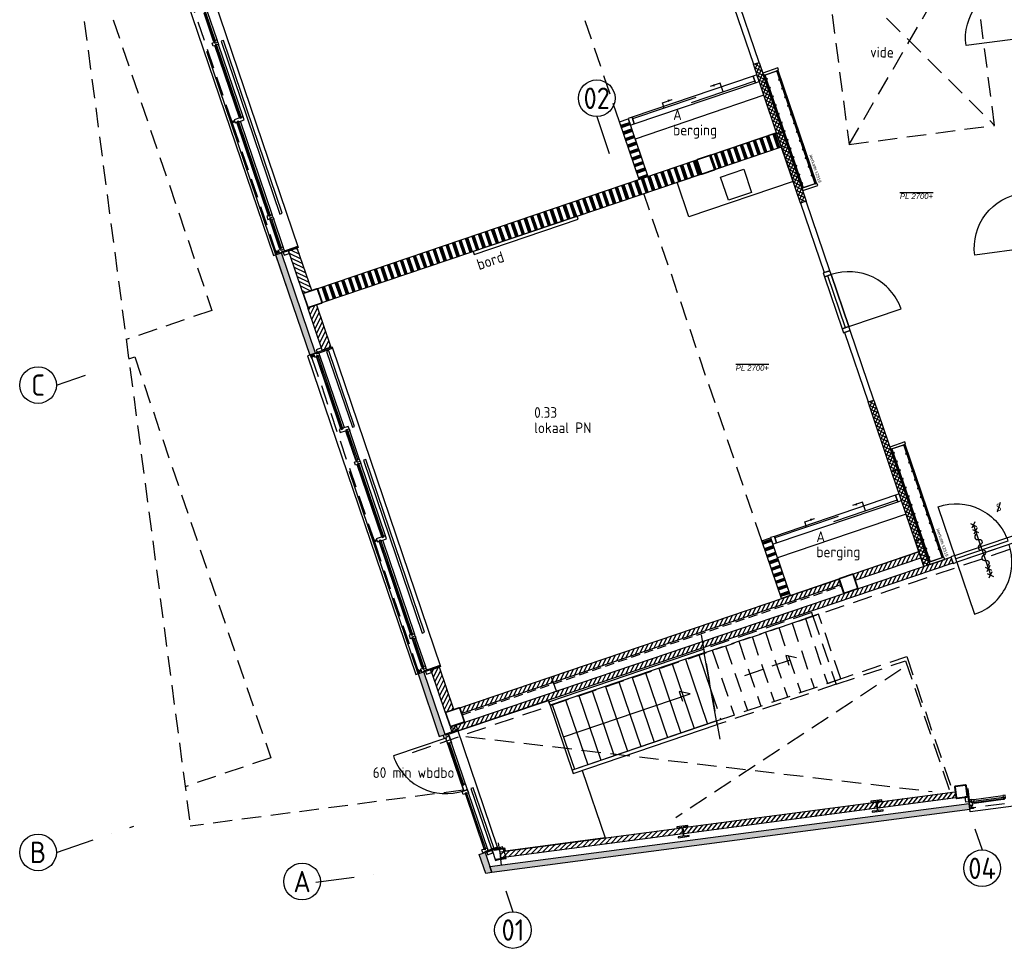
# Model space of a CAD drawing. Header units: millimetres. Extents: x -11937 to 214890, y -181324 to 108665.
# Tile 1 of 47: x 41674 to 57777, y -174981 to -159787. Entities that reach past the tile are written whole.
import ezdxf
from ezdxf.enums import TextEntityAlignment as Align
from ezdxf.xclip import XClip

# ---------------------------------------------------------------- set-up
doc = ezdxf.new("R2010")
doc.units = ezdxf.units.MM
doc.header["$LTSCALE"] = 100
doc.header["$XCLIPFRAME"] = 2
for name, pattern in [('082403 X-ref$0$DASHDOT2', [12.7, 6.35, -3.175, 0, -3.175]), ('082403 X-ref$0$DASHED', [0.75, 0.5, -0.25]), ('082403 X-ref$0$DASHED2', [9.525, 6.35, -3.175]), ('082403 X-ref$0$H5', [2.25, 1.5, -0.75]), ('082403 X-ref$0$HIDDEN2', [4.7625, 3.175, -1.5875])]:
    doc.linetypes.add(name, pattern=pattern)
for name, color, linetype in [('082403 X-ref$0$004', 8, 'Continuous'), ('082403 X-ref$0$Alg-Dun-Arc', 8, 'Continuous'), ('082403 X-ref$0$Beveilig-Alg-Az', 253, 'Continuous'), ('082403 X-ref$0$Beveilig-Alg-Txt', 253, 'Continuous'), ('082403 X-ref$0$Beveilig-Dik-Az', 1, '082403 X-ref$0$HIDDEN2'), ('082403 X-ref$0$bib', 253, 'Continuous'), ('082403 X-ref$0$BiKoz-Draai-Az', 253, 'Continuous'), ('082403 X-ref$0$BiKoz-Hout-Az', 253, 'Continuous'), ('082403 X-ref$0$BiKoz-Hout-Drs', 253, 'Continuous'), ('082403 X-ref$0$BiWand-Alg-Arc', 8, 'Continuous'), ('082403 X-ref$0$BiWand-Syst-Drs', 253, 'Continuous'), ('082403 X-ref$0$BuKoz-Alum-Az', 253, 'Continuous'), ('082403 X-ref$0$BuWand-Alg-Arc', 253, 'Continuous'), ('082403 X-ref$0$BuWand-Bakst-Drs', 253, 'Continuous'), ('082403 X-ref$0$BuWand-Staal-Drs', 253, 'Continuous'), ('082403 X-ref$0$Construct-Beton-Drs', 253, 'Continuous'), ('082403 X-ref$0$Construct-Staal-Drs', 253, 'Continuous'), ('082403 X-ref$0$DakAfw-Alg-Az', 253, 'Continuous'), ('082403 X-ref$0$DIM25', 8, 'Continuous'), ('082403 X-ref$0$Hulplaag-Alg-Az', 253, 'Continuous'), ('082403 X-ref$0$Inricht-Alg-Az', 253, 'Continuous'), ('082403 X-ref$0$kozijn', 8, 'Continuous'), ('082403 X-ref$0$kozijn1', 8, 'Continuous'), ('082403 X-ref$0$MTXT18-100', 253, 'Continuous'), ('082403 X-ref$0$MTXT25-1', 253, 'Continuous'), ('082403 X-ref$0$MTXT35-1', 253, 'Continuous'), ('082403 X-ref$0$MTXT35-50', 253, 'Continuous'), ('082403 X-ref$0$nieuw uitzet', 253, 'Continuous'), ('082403 X-ref$0$Plafond-Hout-Drs', 8, 'Continuous'), ('082403 X-ref$0$Stramien-Alg-Az', 9, '082403 X-ref$0$DASHDOT2'), ('082403 X-ref$0$Stramien-Alg-Drs', 8, 'Continuous'), ('082403 X-ref$0$Stramien-Alg-Txt', 253, 'Continuous'), ('082403 X-ref$0$Trap-Beton-Az', 253, 'Continuous'), ('082403 X-ref$0$TXT18', 253, 'Continuous'), ('082403 X-ref$0$Vloer-Alg-Arc', 253, 'Continuous')]:
    doc.layers.add(name, color=color, linetype=linetype)
doc.styles.add('082403 X-ref$0$BOS', font='isocp.shx')
doc.styles.add('082403 X-ref$0$BOS3', font='isocp.shx')
doc.styles.add('082403 X-ref$0$Standard', font='isocp.shx')
pattern_1 = [(63.75, (0, 0), (-51.25628, 25.2768), [])]
pattern_2 = [(52.5, (0, 0), (-45.34014, 34.7907), [])]

# ---------------------------------------------------------------- blocks, each defined once
blk = doc.blocks.new('082403 X-ref$0$binkozschuif')
at = {"layer": '082403 X-ref$0$BiKoz-Hout-Az', "linetype": 'Continuous'}
for p, q in [((67, 85), (1163, 85)), ((1063, 28), (2158, 28))]:
    blk.add_line(p, q, dxfattribs=at)
at = {"layer": '082403 X-ref$0$BiKoz-Hout-Az'}
for p, q in [((615, 85), (615, -65)), ((1610, 28), (1610, -65)), ((615, -65), (785, -65)), ((1610, -65), (1440, -65))]:
    blk.add_line(p, q, dxfattribs=at)
blk.add_lwpolyline([(67, 0), (2158, 0), (2158, 114), (67, 114)], close=True, dxfattribs=at)
for points in [[(785, -65, 0, 37.5, 0), (710, -65, 37.5, 37.5, 0)], [(1440, -65, 0, 37.5, 0), (1515, -65, 37.5, 37.5, 0)]]:
    blk.add_lwpolyline(points, format="xyseb", dxfattribs=at)
at = {"layer": '082403 X-ref$0$BiKoz-Hout-Drs'}
for points in [[(0, 0), (67, 0), (67, 114), (0, 114)], [(2158, 0), (2225, 0), (2225, 114), (2158, 114)]]:
    blk.add_lwpolyline(points, close=True, dxfattribs=at)
blk = doc.blocks.new('082403 X-ref$0$binkozdeur1034')
at = {"layer": '082403 X-ref$0$BiKoz-Draai-Az'}
blk.add_lwpolyline([(967, 0), (67, 0), (67, -900, 0.414214)], format="xyb", close=True, dxfattribs=at)
at = {"layer": '082403 X-ref$0$BiKoz-Hout-Az'}
blk.add_line((67, 57), (967, 57), dxfattribs=at)
blk.add_lwpolyline([(67, 0), (967, 0), (967, 114), (67, 114)], close=True, dxfattribs=at)
at = {"layer": '082403 X-ref$0$BiKoz-Hout-Drs'}
for points in [[(0, 0), (67, 0), (67, 114), (0, 114)], [(967, 0), (1034, 0), (1034, 114), (967, 114)]]:
    blk.add_lwpolyline(points, close=True, dxfattribs=at)
blk = doc.blocks.new('082403 X-ref$0$spoelblok1800x600')
at = {"layer": '082403 X-ref$0$Inricht-Alg-Az', "linetype": 'Continuous'}
blk.add_lwpolyline([(1800, 0), (1800, 600), (0, 600), (0, 0)], close=True, dxfattribs=at)
at = {"layer": '082403 X-ref$0$Inricht-Alg-Az', "linetype": 'Continuous', "ltscale": 0.5}
blk.add_lwpolyline([(700, 50), (1100, 50), (1100, 450), (700, 450)], close=True, dxfattribs=at)
blk = doc.blocks.new('082403 X-ref$0$aangifte deur 60 minuten (zelfsluitend)')
at = {"layer": '082403 X-ref$0$Beveilig-Alg-Az'}
blk.add_line((1, -863), (1, 860), dxfattribs=at)
for points in [[(-81, 778), (82, 942)], [(-81, 568), (82, 732)], [(80, 781), (-78, 939)], [(80, 571), (-78, 729)], [(-81, -735), (82, -571)], [(80, -732), (-78, -574)], [(-81, -945), (82, -781)], [(80, -942), (-78, -784)]]:
    blk.add_lwpolyline(points, dxfattribs=at)
blk.add_lwpolyline([(0, -543, 1), (0, -362, -1), (0, -181, 1), (0, 0, -1), (0, 181, 1), (0, 362, -1), (0, 543)], format="xyb", dxfattribs=at)
blk = doc.blocks.new('082403 X-ref$0$kapstok leerkotte 25x')
at = {"layer": '082403 X-ref$0$Inricht-Alg-Az'}
for points in [[(20, 1950), (0, 1950)], [(0, 1950), (250, 1950)], [(230, 0), (230, 1950)], [(230, 1950), (250, 1950)], [(250, 0), (250, 1950)], [(0, 0), (250, 0)]]:
    blk.add_lwpolyline(points, dxfattribs=at)
at = {"layer": '082403 X-ref$0$Inricht-Alg-Az', "color": 9}
for points in [[(20, 1950), (20, 0), (0, 0), (0, 1950)], [(20, 1870), (40, 1870), (40, 1880), (20, 1880)], [(20, 1720), (40, 1720), (40, 1730), (20, 1730)], [(20, 1570), (40, 1570), (40, 1580), (20, 1580)], [(20, 1420), (40, 1420), (40, 1430), (20, 1430)], [(20, 1270), (40, 1270), (40, 1280), (20, 1280)], [(20, 1120), (40, 1120), (40, 1130), (20, 1130)], [(20, 970), (40, 970), (40, 980), (20, 980)], [(20, 820), (40, 820), (40, 830), (20, 830)], [(20, 670), (40, 670), (40, 680), (20, 680)], [(20, 520), (40, 520), (40, 530), (20, 530)], [(20, 370), (40, 370), (40, 380), (20, 380)], [(20, 220), (40, 220), (40, 230), (20, 230)], [(20, 70), (40, 70), (40, 80), (20, 80)]]:
    blk.add_lwpolyline(points, close=True, dxfattribs=at)
blk.add_lwpolyline([(20, 0), (20, 1950)], dxfattribs=at)
at = {"layer": '082403 X-ref$0$Inricht-Alg-Az'}
for points in [[(230, 1950), (230, 0), (250, 0), (250, 1950)], [(210, 1795), (230, 1795), (230, 1805), (210, 1805)], [(210, 1645), (230, 1645), (230, 1655), (210, 1655)], [(210, 1495), (230, 1495), (230, 1505), (210, 1505)], [(210, 1345), (230, 1345), (230, 1355), (210, 1355)], [(210, 1195), (230, 1195), (230, 1205), (210, 1205)], [(210, 1045), (230, 1045), (230, 1055), (210, 1055)], [(210, 895), (230, 895), (230, 905), (210, 905)], [(210, 745), (230, 745), (230, 755), (210, 755)], [(210, 595), (230, 595), (230, 605), (210, 605)], [(210, 445), (230, 445), (230, 455), (210, 455)], [(210, 295), (230, 295), (230, 305), (210, 305)], [(210, 145), (230, 145), (230, 155), (210, 155)]]:
    blk.add_lwpolyline(points, close=True, dxfattribs=at)
at = {"layer": '082403 X-ref$0$Hulplaag-Alg-Az', "insert": (337, 471), "char_height": 50, "width": 1235.48, "attachment_point": 1, "rotation": 270, "style": '082403 X-ref$0$Standard'}
blk.add_mtext('{\\fArial|b0|i0|c0|p34;leerkotte k2519}', dxfattribs=at)
blk = doc.blocks.new('082403 X-ref$0$dtboord01')
at = {"layer": '082403 X-ref$0$Inricht-Alg-Az'}
blk.add_lwpolyline([(0, -50), (1800, -50), (1800, 0), (0, 0)], close=True, dxfattribs=at)
at = {"layer": '082403 X-ref$0$MTXT18-100', "style": '082403 X-ref$0$BOS3'}
blk.add_text('bord', height=180, dxfattribs=at).set_placement((-5, -322))
blk = doc.blocks.new('082403 X-ref$0$slot van binnenuit zonder sleutel')
at = {"layer": '082403 X-ref$0$Beveilig-Alg-Txt'}
blk.add_line((47, 157), (-47, -157), dxfattribs=at)
at = {"layer": '082403 X-ref$0$Beveilig-Alg-Txt', "style": '082403 X-ref$0$BOS'}
blk.add_text('S', height=250, dxfattribs=at).set_placement((0, 0), align=Align.MIDDLE)
blk = doc.blocks.new('082403 X-ref$0$ruimtenummer met m2_1')
at = {"layer": '082403 X-ref$0$MTXT25-1', "style": '082403 X-ref$0$BOS'}
blk.add_attdef('OPPERVLAKTE', (0, 498), '', height=250, dxfattribs=at)
at = {"layer": '082403 X-ref$0$MTXT35-1', "style": '082403 X-ref$0$BOS'}
for tag, p in [('RUIMTENUMMER', (-8, 1448)), ('RUIMTENAAM', (-8, 948))]:
    blk.add_attdef(tag, p, '', height=350, dxfattribs=at)
blk = doc.blocks.new('*U80')
at = {"layer": '082403 X-ref$0$Construct-Staal-Drs'}
for points in [[(85, 100), (-85, 100, 0.414214), (-100, 85), (-100, -85, 0.414214), (-85, -100), (85, -100, 0.414214), (100, -85), (100, 85, 0.414214)], [(85, 90), (-85, 90, 0.414214), (-90, 85), (-90, -85, 0.414214), (-85, -90), (85, -90, 0.414214), (90, -85), (90, 85, 0.414214)]]:
    blk.add_lwpolyline(points, format="xyb", close=True, dxfattribs=at)
blk = doc.blocks.new('*U93')
at = {"layer": '082403 X-ref$0$Construct-Staal-Drs'}
blk.add_lwpolyline([(-90, -90), (90, -90), (90, -76), (19.25, -76, -0.41421356), (4.25, -61), (4.25, 61, -0.41421356), (19.25, 76), (90, 76), (90, 90), (-90, 90), (-90, 76), (-19.25, 76, -0.41421356), (-4.25, 61), (-4.25, -61, -0.41421356), (-19.25, -76), (-90, -76)], format="xyb", close=True, dxfattribs=at)
blk = doc.blocks.new('*U79')
at = {"layer": '082403 X-ref$0$Construct-Staal-Drs'}
for points in [[(110, 125), (-110, 125, 0.4142136), (-125, 110), (-125, -110, 0.4142136), (-110, -125), (110, -125, 0.4142136), (125, -110), (125, 110, 0.4142136)], [(110, 118.7), (-110, 118.7, 0.4142136), (-118.7, 110), (-118.7, -110, 0.4142136), (-110, -118.7), (110, -118.7, 0.4142136), (118.7, -110), (118.7, 110, 0.4142136)]]:
    blk.add_lwpolyline(points, format="xyb", close=True, dxfattribs=at)
blk = doc.blocks.new('*U82')
at = {"layer": '082403 X-ref$0$Construct-Staal-Drs'}
blk.add_lwpolyline([(-90, -90), (90, -90), (90, -76), (19.25, -76, -0.41421356), (4.25, -61), (4.25, 61, -0.41421356), (19.25, 76), (90, 76), (90, 90), (-90, 90), (-90, 76), (-19.25, 76, -0.41421356), (-4.25, 61), (-4.25, -61, -0.41421356), (-19.25, -76), (-90, -76)], format="xyb", close=True, dxfattribs=at)
blk = doc.blocks.new('*U94')
at = {"layer": '082403 X-ref$0$Construct-Staal-Drs'}
blk.add_lwpolyline([(-90, -85.5), (90, -85.5), (90, -76), (18, -76, -0.4142136), (3, -61), (3, 61, -0.4142136), (18, 76), (90, 76), (90, 85.5), (-90, 85.5), (-90, 76), (-18, 76, -0.4142136), (-3, 61), (-3, -61, -0.4142136), (-18, -76), (-90, -76)], format="xyb", close=True, dxfattribs=at)
blk = doc.blocks.new('082403 X-ref')
at = {"layer": '082403 X-ref$0$Alg-Dun-Arc'}
h = blk.add_hatch(dxfattribs=at)
h.set_pattern_fill('SWAND', color=8, style=0)
h.set_pattern_definition([(108.75, (3108.6, 2943.1), (-106.5296, -36.162), []), (108.75, (3114.52, 2945.11), (-106.5296, -36.162), []), (108.75, (3120.44, 2947.12), (-106.5296, -36.162), []), (108.75, (3126.36, 2949.13), (-106.5296, -36.162), []), (108.75, (3132.28, 2951.13), (-106.5296, -36.162), []), (108.75, (3138.19, 2953.14), (-106.5296, -36.162), []), (108.75, (3144.11, 2955.15), (-106.5296, -36.162), [])])
h.paths.add_polyline_path([(4608, 11872), (3510, 11500), (3587, 11272), (4686, 11645)])
h = blk.add_hatch(dxfattribs=at)
h.set_pattern_fill('SWAND', color=8, style=0)
h.set_pattern_definition([(108.75, (24098.97, 534.74), (-106.52964, -36.16194), []), (108.75, (24104.89, 536.75), (-106.52964, -36.16194), []), (108.75, (24110.81, 538.76), (-106.52964, -36.16194), []), (108.75, (24116.73, 540.77), (-106.52964, -36.16194), []), (108.75, (24122.65, 542.78), (-106.52964, -36.16194), []), (108.75, (24128.57, 544.78), (-106.52964, -36.16194), []), (108.75, (24134.48, 546.79), (-106.52964, -36.16194), [])])
h.paths.add_polyline_path([(-2901, 9323), (-2824, 9096), (3374, 11200), (3297, 11427)])
blk.add_hatch(color=8, dxfattribs=at).paths.add_polyline_path([(7755, 900), (7769, 801), (-49, -228), (-82, -132)])
at = {"layer": '082403 X-ref$0$BiWand-Alg-Arc'}
h = blk.add_hatch(dxfattribs=at)
h.set_pattern_fill('_USER', color=8, scale=50, angle=45, style=0, double=1, pattern_type=0)
h.set_pattern_definition([(333.75, (-9929.505, 26234.65), (-22.11443, -44.84364), []), (243.75, (-9929.505, 26234.65), (-44.84364, 22.11443), [])])
h.paths.add_polyline_path([(4613, 11859), (4227, 12996), (4322, 13028), (4708, 11891)])
h = blk.add_hatch(dxfattribs=at)
h.set_pattern_fill('SWAND', color=8, angle=90, style=0)
h.set_pattern_definition([(198.75, (28.49, 10.28), (36.1619, -106.5296), []), (198.75, (26.48, 16.2), (36.1619, -106.5296), []), (198.75, (24.47, 22.11), (36.1619, -106.5296), []), (198.75, (22.46, 28.03), (36.1619, -106.5296), []), (198.75, (20.45, 33.95), (36.1619, -106.5296), []), (198.75, (18.45, 39.87), (36.1619, -106.5296), []), (198.75, (16.44, 45.79), (36.1619, -106.5296), [])])
h.paths.add_polyline_path([(2180, 12105), (2038, 12057), (2359, 11110), (2501, 11158)])
h = blk.add_hatch(dxfattribs=at)
h.set_pattern_fill('_USER', color=8, scale=50, angle=45, style=0, double=1, pattern_type=0)
h.set_pattern_definition([(333.75, (-9543.78, 25098.33), (-22.11443, -44.84364), []), (243.75, (-9543.78, 25098.33), (-44.84364, 22.11443), [])])
h.paths.add_polyline_path([(4999, 10723), (4613, 11859), (4708, 11891), (5093, 10755)])
h = blk.add_hatch(dxfattribs=at)
h.set_pattern_fill('_USER', color=8, scale=50, angle=45, style=0, double=1, pattern_type=0)
h.set_pattern_definition([(333.75, (-8054.227, 20710.26), (-22.11443, -44.84364), []), (243.75, (-8054.227, 20710.26), (-44.84364, 22.11443), [])])
h.paths.add_polyline_path([(6488, 6335), (6102, 7471), (6197, 7503), (6583, 6367)])
h = blk.add_hatch(dxfattribs=at)
h.set_pattern_fill('_USER', color=8, scale=50, angle=45, style=0, double=1, pattern_type=0)
h.set_pattern_definition([(333.75, (-7668.5, 19573.94), (-22.11443, -44.84364), []), (243.75, (-7668.5, 19573.94), (-44.84364, 22.11443), [])])
h.paths.add_polyline_path([(6874, 5198), (6488, 6335), (6583, 6367), (6969, 5231)])
h = blk.add_hatch(dxfattribs=at)
h.set_pattern_fill('SWAND', color=8, angle=90, style=0)
h.set_pattern_definition([(198.75, (28.67, 9.73), (36.162, -106.5296), []), (198.75, (26.67, 15.65), (36.162, -106.5296), []), (198.75, (24.66, 21.57), (36.162, -106.5296), []), (198.75, (22.65, 27.49), (36.162, -106.5296), []), (198.75, (20.64, 33.41), (36.162, -106.5296), []), (198.75, (18.63, 39.33), (36.162, -106.5296), []), (198.75, (16.62, 45.24), (36.162, -106.5296), [])])
h.paths.add_polyline_path([(4507, 5248), (4365, 5200), (4687, 4253), (4829, 4302)])
h = blk.add_hatch(dxfattribs=at)
h.set_pattern_fill('_USER', color=8, scale=50, angle=45, style=0, double=1, pattern_type=0)
h.set_pattern_definition([(63.75, (0, 0), (-44.84364, 22.11443), []), (153.75, (0, 0), (-22.11443, -44.84364), [])])
h.paths.add_polyline_path([(7016, 4780), (7111, 4812), (6969, 5231), (6874, 5198)])
at = {"layer": '082403 X-ref$0$BuWand-Alg-Arc'}
h = blk.add_hatch(dxfattribs=at)
h.set_pattern_fill('ANSI31', color=8, scale=18, style=0)
h.set_pattern_definition([(333.75, (-5161.08, 18610.82), (-25.2768, -51.25628), [])])
h.paths.add_polyline_path([(-3139, 9248), (-2997, 9296), (-3232, 9988), (-3374, 9940)])
for points in [[(-3491, 9911), (-3586, 9879), (-3029, 8239), (-2934, 8271)], [(-816, 2032), (-911, 1999), (-1258, 3023), (-1164, 3055)]]:
    blk.add_hatch(color=8, dxfattribs=at).paths.add_polyline_path(points)
h = blk.add_hatch(dxfattribs=at)
h.set_pattern_fill('ANSI31', color=8, scale=18, style=0)
h.set_pattern_definition([(63.75, (1036.95, 352), (-51.25628, 25.2768), [])])
h.paths.add_polyline_path([(-2917, 9059), (-3059, 9011), (-2824, 8319), (-2682, 8367)])
h = blk.add_hatch(dxfattribs=at)
h.set_pattern_fill('ANSI31', color=8, scale=18, style=0)
h.set_pattern_definition(pattern_1)
h.paths.add_polyline_path([(5893, 4557), (5861, 4652), (6936, 5017), (6968, 4922)])
h = blk.add_hatch(dxfattribs=at)
h.set_pattern_fill('ANSI31', color=8, scale=18, style=0)
h.set_pattern_definition(pattern_1)
h.paths.add_polyline_path([(7459, 4930), (7491, 4836), (-603, 2088), (-635, 2183)])
h = blk.add_hatch(dxfattribs=at)
h.set_pattern_fill('ANSI31', color=8, scale=18, style=0)
h.set_pattern_definition(pattern_1)
h.paths.add_polyline_path([(-574, 2468), (-541, 2373), (5656, 4477), (5624, 4571)])
h = blk.add_hatch(dxfattribs=at)
h.set_pattern_fill('ANSI31', color=8, scale=18, angle=18, style=0)
h.paths.add_polyline_path([(-812, 2392), (-670, 2440), (-905, 3132), (-1047, 3084)])
h = blk.add_hatch(dxfattribs=at)
h.set_pattern_fill('ANSI31', color=8, scale=18, style=0)
h.set_pattern_definition(pattern_2)
h.paths.add_polyline_path([(6264, 825), (6251, 924), (7525, 1092), (7539, 992)])
h = blk.add_hatch(dxfattribs=at)
h.set_pattern_fill('ANSI31', color=8, scale=18, style=0)
h.set_pattern_definition(pattern_2)
h.paths.add_polyline_path([(6244, 822), (6231, 921), (3078, 506), (3091, 407)])
h = blk.add_hatch(dxfattribs=at)
h.set_pattern_fill('ANSI31', color=8, scale=18, style=0)
h.paths.add_polyline_path([(86, 112), (100, 13), (3072, 404), (3059, 504)])
h = blk.add_hatch(dxfattribs=at)
h.set_pattern_fill('STAAL', color=8, scale=5, angle=279.9732, style=0)
h.set_pattern_definition([(324.973193, (-45003.887, -83269.084), (20.292536, 28.951906), []), (324.973193, (-45002.415, -83277.455), (20.292536, 28.951906), []), (324.973193, (-45002.33, -83277.948), (20.292536, 28.951906), []), (324.973193, (-45002.242, -83278.44), (20.292536, 28.951906), []), (324.973193, (-45002.155, -83278.933), (20.292536, 28.951906), []), (324.973193, (-45002.07, -83279.425), (20.292536, 28.951906), []), (324.973193, (-45001.982, -83279.918), (20.292536, 28.951906), []), (324.973193, (-45001.895, -83280.41), (20.292536, 28.951906), [])])
h.paths.add_polyline_path([(186, 2), (185, 11), (114, 2, -0.414214), (97, 14), (80, 135, -0.414214), (93, 152), (165, 162), (163, 171), (-15, 147), (-14, 138), (57, 147, -0.414214), (74, 134), (91, 14, -0.414214), (78, -3), (7, -13), (8, -22)])
h = blk.add_hatch(color=8, dxfattribs=at)
h.paths.add_polyline_path([(-121, -16), (-160, 98), (-255, 66), (-222, -29)])
h.paths.add_polyline_path([(-121, -16), (-222, -29), (-150, -242), (-49, -228)])
at = {"color": 8}
blk.add_line((43, 186), (-619, 2136), dxfattribs=at)
at = {"layer": '082403 X-ref$0$004', "color": 8, "linetype": '082403 X-ref$0$H5'}
blk.add_line((110, -108), (61, 257), dxfattribs=at)
at = {"layer": '082403 X-ref$0$Beveilig-Alg-Az', "color": 8}
for p, q in [((-721, 2148), (-616, 2108)), ((-698, 2083), (-640, 2172))]:
    blk.add_line(p, q, dxfattribs=at)
blk.add_lwpolyline([(-704, 2073), (-609, 2105), (-635, 2183), (-730, 2151)], close=True, dxfattribs=at)
at = {"layer": '082403 X-ref$0$Beveilig-Dik-Az', "color": 8}
blk.add_lwpolyline([(-1349, 1737), (9587, 5457), (9911, 2454), (15057, 3163), (15085, 2936), (17422, 3244)], dxfattribs=at)
at = {"layer": '082403 X-ref$0$BiKoz-Draai-Az', "color": 8}
for points in [[(8391, 5194), (7539, 4905), (7249, 5757, -0.414214)], [(8409, 5140), (7557, 4851), (7846, 3998, 0.414214)], [(-509, 1111), (-801, 1971), (-1661, 1679, 0.414214)]]:
    blk.add_lwpolyline(points, format="xyb", close=True, dxfattribs=at)
at = {"layer": '082403 X-ref$0$BiKoz-Hout-Az', "color": 8}
blk.add_lwpolyline([(9261, 5429), (7557, 4851), (7520, 4959), (9225, 5537)], close=True, dxfattribs=at)
at = {"layer": '082403 X-ref$0$BiKoz-Hout-Drs', "color": 8, "linetype": '082403 X-ref$0$HIDDEN2'}
for p, q in [((6641, 3094), (2958, 667)), ((-475, 1999), (7150, 1097))]:
    blk.add_line(p, q, dxfattribs=at)
at = {"layer": '082403 X-ref$0$BiKoz-Hout-Drs', "color": 8}
for points in [[(4227, 12996), (4322, 13028), (3936, 14164), (3841, 14132)], [(5384, 9587), (5479, 9619), (5093, 10755), (4999, 10723)], [(6102, 7471), (6197, 7503), (5811, 8640), (5717, 8607)]]:
    blk.add_lwpolyline(points, close=True, dxfattribs=at)
at = {"layer": '082403 X-ref$0$BiWand-Syst-Drs', "color": 8}
for points in [[(4227, 12996), (4322, 13028), (4708, 11891), (4613, 11859)], [(2501, 11158), (2359, 11110), (2038, 12057), (2180, 12105)], [(3611, 11280), (4686, 11645), (4608, 11872), (3534, 11508)], [(4613, 11859), (4708, 11891), (5093, 10755), (4999, 10723)], [(-2824, 9096), (3374, 11200), (3297, 11427), (-2901, 9323)], [(6102, 7471), (6197, 7503), (6583, 6367), (6488, 6335)], [(6488, 6335), (6583, 6367), (6969, 5231), (6874, 5198)], [(4829, 4302), (4687, 4253), (4365, 5200), (4507, 5248)], [(6874, 5198), (6969, 5231), (7111, 4812), (7016, 4780)]]:
    blk.add_lwpolyline(points, close=True, dxfattribs=at)
at = {"layer": '082403 X-ref$0$BuKoz-Alum-Az', "color": 8}
for p, q in [((-4716, 13209), (-3379, 9271)), ((-2384, 6340), (-1260, 3027))]:
    blk.add_line(p, q, dxfattribs=at)
at = {"layer": '082403 X-ref$0$BuWand-Bakst-Drs', "color": 8}
blk.add_line((-2964, 9043), (-3059, 9011), dxfattribs=at)
for points in [[(-3139, 9248), (-2997, 9296), (-3232, 9988), (-3374, 9940)], [(-3029, 8239), (-2934, 8271), (-3491, 9911), (-3586, 9879)], [(-3059, 9011), (-2917, 9059), (-2682, 8367), (-2824, 8319)], [(6968, 4922), (6936, 5017), (5861, 4652), (5893, 4557)], [(7459, 4930), (7491, 4836), (-603, 2088), (-635, 2183)], [(5624, 4571), (5656, 4477), (-541, 2373), (-574, 2468)], [(-812, 2392), (-670, 2440), (-905, 3132), (-1047, 3084)], [(-911, 1999), (-816, 2032), (-1164, 3055), (-1258, 3023)], [(6264, 825), (6251, 924), (7525, 1092), (7539, 992)], [(3078, 506), (6231, 921), (6244, 822), (3091, 407)], [(100, 13), (86, 112), (3059, 504), (3072, 404)]]:
    blk.add_lwpolyline(points, close=True, dxfattribs=at)
blk.add_lwpolyline([(-49, -228), (-82, -132), (-82, -132), (-82, -132), (7755, 900), (7769, 801), (-49, -228)], dxfattribs=at)
at = {"layer": '082403 X-ref$0$BuWand-Staal-Drs', "color": 8}
blk.add_line((-49, -228), (-82, -132), dxfattribs=at)
at = {"layer": '082403 X-ref$0$Construct-Beton-Drs', "color": 8, "linetype": '082403 X-ref$0$DASHED', "ltscale": 3}
blk.add_line((-535, 2354), (5663, 4458), dxfattribs=at)
at = {"layer": '082403 X-ref$0$DakAfw-Alg-Az', "color": 8, "linetype": '082403 X-ref$0$HIDDEN2'}
for p in [(-7275, 17948), (-518, 1119)]:
    blk.add_line(p, (-4982, 531), dxfattribs=at)
for points in [[(-6952, 15495), (-6856, 15528), (-4629, 8969), (-6030, 8493)], [(-5989, 8176), (-5892, 8209), (-3666, 1650), (-5067, 1175)]]:
    blk.add_lwpolyline(points, dxfattribs=at)
at = {"layer": '082403 X-ref$0$DIM25', "color": 8, "linetype": '082403 X-ref$0$DASHED2', "ltscale": 0.01}
for p, q in [((-4300, 12049), (-4248, 12067)), ((-3576, 9916), (-3524, 9934)), ((-2998, 8215), (-2946, 8233)), ((-1972, 5193), (-1921, 5211)), ((-1248, 3060), (-1196, 3078)), ((7797, 828), (7790, 883))]:
    blk.add_line(p, q, dxfattribs=at)
at = {"layer": '082403 X-ref$0$DIM25', "color": 8}
for p, q in [((921, 2975), (1006, 2727)), ((6254, 823), (6241, 923))]:
    blk.add_line(p, q, dxfattribs=at)
at = {"layer": '082403 X-ref$0$Hulplaag-Alg-Az'}
blk.add_lwpolyline([(12, -34), (182, 24), (124, 194), (-46, 137)], close=True, dxfattribs=at)
at = {"layer": '082403 X-ref$0$Inricht-Alg-Az', "color": 8}
for points in [[(4394, 12815), (4640, 12898), (4628, 12936), (4381, 12852)], [(2501, 11158), (4608, 11873), (4399, 12489), (2293, 11773)], [(5034, 10930), (5280, 11014), (5267, 11052), (5021, 10968)], [(6471, 6697), (6717, 6780), (6704, 6818), (6458, 6734)], [(4828, 4306), (6935, 5022), (6726, 5637), (4619, 4922)], [(7111, 4812), (7357, 4896), (7344, 4934), (7098, 4850)]]:
    blk.add_lwpolyline(points, close=True, dxfattribs=at)
at = {"layer": '082403 X-ref$0$kozijn', "color": 8, "linetype": '082403 X-ref$0$HIDDEN2'}
for p, q in [((-5319, 15045), (-4310, 12073)), ((-4293, 12022), (-3587, 9941)), ((-2992, 8189), (-1983, 5218)), ((-1966, 5167), (-1259, 3085)), ((9753, 1083), (7824, 829))]:
    blk.add_line(p, q, dxfattribs=at)
at = {"layer": '082403 X-ref$0$kozijn', "color": 8}
for points in [[(-4990, 15222), (-4990, 15222), (-3217, 10001), (-3217, 10001)], [(-5261, 15127), (-5392, 15082), (-3622, 9867), (-3491, 9911)], [(-4191, 12057), (-4194, 12066), (-4218, 12058), (-4214, 12049)], [(-4214, 12049), (-4218, 12058), (-4194, 12066), (-4191, 12057)], [(-2934, 8271), (-3065, 8226), (-1294, 3011), (-1164, 3055)], [(-2662, 8366), (-2662, 8366), (-890, 3145), (-890, 3145)], [(-1864, 5201), (-1867, 5211), (-1891, 5203), (-1887, 5193)], [(-1887, 5193), (-1891, 5203), (-1867, 5211), (-1864, 5201)], [(9801, 1171), (9819, 1034), (7773, 765), (7755, 902)]]:
    blk.add_lwpolyline(points, dxfattribs=at)
for points in [[(-4476, 13373), (-3516, 10546), (-3478, 10559), (-4438, 13385)], [(-4101, 12087), (-4106, 12102), (-4118, 12138), (-4147, 12129), (-4143, 12120), (-4167, 12112), (-4170, 12121), (-4267, 12088), (-4250, 12037), (-4214, 12049), (-4218, 12058), (-4194, 12066), (-4191, 12057)], [(-4295, 12058), (-4290, 12044), (-4256, 12056), (-4261, 12070)], [(-3463, 9916), (-3449, 9874), (-3363, 9902), (-3378, 9945)], [(-2753, 8296), (-2332, 7057), (-2294, 7070), (-2715, 8309)], [(-2149, 6517), (-1189, 3690), (-1151, 3703), (-2111, 6530)], [(-1968, 5202), (-1963, 5188), (-1929, 5200), (-1933, 5214)], [(-1774, 5232), (-1778, 5246), (-1791, 5283), (-1819, 5273), (-1816, 5264), (-1840, 5256), (-1843, 5265), (-1940, 5232), (-1922, 5181), (-1887, 5193), (-1891, 5203), (-1867, 5211), (-1864, 5201)], [(-1136, 3060), (-1121, 3018), (-1036, 3047), (-1051, 3089)], [(-765, 1888), (-531, 1198), (-508, 1206), (-742, 1896)], [(-452, 1137), (-432, 1077), (-460, 1067), (-463, 1076), (-487, 1068), (-484, 1059), (-519, 1047), (-536, 1098), (-455, 1126), (-459, 1135)], [(-392, 1147), (-58, 162), (-20, 175), (-354, 1160)], [(-487, 1068), (-175, 148), (-151, 156), (-463, 1076)], [(7748, 929), (7703, 923), (7691, 1013), (7736, 1018)], [(-156, 118), (-150, 101), (48, 169), (43, 186)], [(-133, 106), (-119, 63), (-33, 92), (-48, 135)]]:
    blk.add_lwpolyline(points, close=True, dxfattribs=at)
at = {"layer": '082403 X-ref$0$kozijn1', "color": 8}
for p, q in [((-4545, 13397), (-4700, 13852)), ((-4604, 13377), (-4758, 13832)), ((-4177, 12118), (-4579, 13302)), ((-4118, 12138), (-4520, 13322)), ((-3702, 10518), (-4221, 12047)), ((-3644, 10538), (-4162, 12066)), ((-3523, 9989), (-3677, 10444)), ((-3464, 10009), (-3618, 10464)), ((-2518, 7030), (-2920, 8213)), ((-2459, 7050), (-2861, 8233)), ((-2277, 6521), (-2431, 6976)), ((-2218, 6541), (-2373, 6996)), ((-1850, 5263), (-2251, 6446)), ((-1791, 5283), (-2193, 6467)), ((-1375, 3662), (-1894, 5191)), ((-1316, 3682), (-1835, 5211)), ((-1195, 3133), (-1350, 3588)), ((-1137, 3153), (-1291, 3608)), ((7831, 969), (8308, 1032)), ((7839, 908), (8315, 971))]:
    blk.add_line(p, q, dxfattribs=at)
for points in [[(-4755, 13843), (-4594, 13369), (-4570, 13377), (-4731, 13852)], [(-4533, 13360), (-4545, 13396), (-4574, 13387), (-4570, 13377), (-4594, 13369), (-4597, 13379), (-4604, 13377), (-4597, 13356), (-4583, 13361), (-4577, 13345)], [(-4533, 13359), (-4520, 13322), (-4548, 13313), (-4552, 13322), (-4575, 13314), (-4572, 13304), (-4607, 13293), (-4624, 13344), (-4587, 13357), (-4582, 13342)], [(-4575, 13314), (-4167, 12112), (-4143, 12120), (-4552, 13322)], [(-4320, 12070), (-4303, 12019), (-4284, 12025), (-4301, 12076)], [(-4218, 12058), (-3692, 10511), (-3669, 10519), (-4194, 12066)], [(-3631, 10501), (-3644, 10538), (-3672, 10528), (-3669, 10519), (-3692, 10511), (-3696, 10520), (-3731, 10509), (-3713, 10457), (-3676, 10470), (-3680, 10484)], [(-3631, 10501), (-3618, 10464), (-3647, 10454), (-3650, 10464), (-3674, 10455), (-3670, 10446), (-3677, 10444), (-3684, 10464), (-3670, 10469), (-3675, 10485)], [(-3674, 10455), (-3513, 9981), (-3489, 9989), (-3650, 10464)], [(-3451, 9972), (-3464, 10008), (-3492, 9999), (-3489, 9989), (-3513, 9981), (-3516, 9991), (-3523, 9989), (-3516, 9968), (-3502, 9973), (-3496, 9957)], [(-3480, 9911), (-3486, 9929), (-3223, 10018), (-3217, 10001)], [(-3596, 9938), (-3579, 9886), (-3560, 9893), (-3577, 9944)], [(-3566, 9911), (-3571, 9926), (-3537, 9937), (-3532, 9923)], [(-3451, 9971), (-3442, 9943), (-3470, 9934), (-3470, 9934), (-3488, 9928), (-3485, 9918), (-3526, 9904), (-3543, 9956), (-3505, 9968), (-3500, 9954)], [(-3019, 8237), (-3001, 8186), (-2982, 8192), (-3000, 8243)], [(-2994, 8225), (-2989, 8211), (-2955, 8222), (-2959, 8236)], [(-2875, 8275), (-2875, 8275), (-2922, 8259), (-2925, 8269), (-2966, 8255), (-2948, 8204), (-2913, 8216), (-2917, 8225), (-2893, 8233), (-2890, 8224), (-2861, 8233)], [(-2925, 8277), (-2919, 8260), (-2657, 8349), (-2662, 8366)], [(-2923, 8326), (-2909, 8284), (-2824, 8313), (-2838, 8355)], [(-2917, 8225), (-2508, 7022), (-2485, 7031), (-2893, 8233)], [(-2385, 7034), (-2398, 7071), (-2488, 7040), (-2485, 7031), (-2508, 7022), (-2511, 7032), (-2547, 7020), (-2529, 6969), (-2430, 7003), (-2435, 7017)], [(-2385, 7033), (-2373, 6996), (-2401, 6986), (-2404, 6996), (-2428, 6988), (-2425, 6978), (-2431, 6976), (-2438, 6996), (-2424, 7001), (-2430, 7018)], [(-2428, 6988), (-2267, 6514), (-2243, 6522), (-2404, 6996)], [(-2205, 6503), (-2193, 6466), (-2221, 6457), (-2224, 6466), (-2248, 6458), (-2245, 6449), (-2280, 6437), (-2297, 6488), (-2259, 6501), (-2255, 6487)], [(-2206, 6504), (-2218, 6541), (-2246, 6531), (-2243, 6522), (-2267, 6514), (-2270, 6523), (-2277, 6521), (-2270, 6501), (-2256, 6505), (-2250, 6489)], [(-2248, 6458), (-1840, 5256), (-1816, 5264), (-2224, 6466)], [(-1993, 5214), (-1975, 5163), (-1956, 5170), (-1974, 5221)], [(-1891, 5203), (-1365, 3655), (-1342, 3663), (-1867, 5211)], [(-1304, 3645), (-1316, 3682), (-1345, 3673), (-1342, 3663), (-1365, 3655), (-1368, 3665), (-1403, 3653), (-1386, 3602), (-1348, 3614), (-1353, 3629)], [(-1304, 3645), (-1291, 3608), (-1320, 3598), (-1323, 3608), (-1346, 3600), (-1343, 3590), (-1350, 3588), (-1357, 3608), (-1343, 3613), (-1348, 3630)], [(-1346, 3600), (-1185, 3126), (-1162, 3134), (-1323, 3608)], [(-1269, 3082), (-1251, 3031), (-1233, 3037), (-1250, 3088)], [(-1239, 3056), (-1244, 3070), (-1210, 3081), (-1205, 3067)], [(-1124, 3115), (-1115, 3088), (-1143, 3078), (-1143, 3078), (-1161, 3072), (-1158, 3062), (-1198, 3049), (-1216, 3100), (-1178, 3113), (-1173, 3098)], [(-1124, 3116), (-1137, 3153), (-1165, 3143), (-1162, 3134), (-1185, 3126), (-1189, 3135), (-1195, 3133), (-1188, 3113), (-1174, 3117), (-1169, 3101)], [(-1153, 3056), (-1159, 3073), (-896, 3162), (-890, 3145)], [(-807, 2038), (-801, 2021), (-603, 2088), (-609, 2105)], [(-748, 2008), (-757, 2036), (-786, 2026), (-786, 2026), (-804, 2020), (-807, 2029), (-848, 2016), (-830, 1964), (-793, 1977), (-797, 1991)], [(-748, 2008), (-710, 1896), (-738, 1887), (-742, 1896), (-765, 1888), (-762, 1878), (-769, 1876), (-801, 1971), (-787, 1976), (-792, 1992)], [(-453, 1140), (-482, 1225), (-511, 1216), (-508, 1206), (-531, 1198), (-534, 1208), (-541, 1206), (-509, 1111), (-456, 1129), (-459, 1137)], [(7751, 912), (7769, 914), (7739, 1140), (7721, 1138)], [(7792, 964), (7831, 969), (7835, 940), (7825, 938), (7828, 914), (7838, 915), (7839, 908), (7818, 905), (7816, 920), (7798, 918)], [(8324, 979), (7828, 914), (7825, 938), (8321, 1004)], [(8346, 1037), (8308, 1032), (8311, 1002), (8321, 1004), (8324, 979), (8315, 978), (8315, 971), (8337, 974), (8335, 988), (8352, 991)], [(7791, 964), (7763, 960), (7767, 931), (7767, 931), (7769, 912), (7759, 911), (7765, 868), (7818, 875), (7813, 915), (7798, 913)], [(7826, 819), (7772, 812), (7769, 832), (7823, 839)], [(7789, 835), (7804, 837), (7799, 872), (7784, 870)], [(-112, 133), (-112, 133), (-158, 118), (-155, 108), (-196, 94), (-213, 145), (-178, 157), (-175, 148), (-151, 156), (-154, 165), (-126, 175)]]:
    blk.add_lwpolyline(points, close=True, dxfattribs=at)
at = {"layer": '082403 X-ref$0$MTXT35-1', "color": 8}
blk.add_lwpolyline([(-150, -242), (-255, 66), (-160, 98), (-49, -228), (-150, -242)], dxfattribs=at)
at = {"layer": '082403 X-ref$0$nieuw uitzet', "color": 8}
blk.add_lwpolyline([(7494, 4829), (7557, 4851), (7520, 4959), (7457, 4937)], close=True, dxfattribs=at)
at = {"layer": '082403 X-ref$0$Plafond-Hout-Drs', "color": 8, "linetype": '082403 X-ref$0$HIDDEN2'}
for p, q in [((2038, 12056), (110, 17738)), ((4365, 5200), (2437, 10882))]:
    blk.add_line(p, q, dxfattribs=at)
at = {"layer": '082403 X-ref$0$Stramien-Alg-Az'}
for p, q in [((1665, 12140), (1901, 11447)), ((-7172, 7747), (-6698, 7908)), ((-7172, 101), (-5907, 531)), ((7851, 484), (7968, 141)), ((-2931, -386), (-1942, -256)), ((180, -530), (295, -869))]:
    blk.add_line(p, q, dxfattribs=at)
at = {"layer": '082403 X-ref$0$Stramien-Alg-Drs'}
for centre in [(1665, 12440), (-7472, 7747), (-7472, 101), (7968, -159), (-3154, -376), (295, -1169)]:
    blk.add_circle(centre, 300, dxfattribs=at)
at = {"layer": '082403 X-ref$0$Trap-Beton-Az', "color": 8, "linetype": '082403 X-ref$0$HIDDEN2'}
for p, q in [((5794, 11684), (7769, 15071)), ((5389, 14757), (8173, 11997)), ((5077, 3926), (5437, 2866)), ((5200, 3968), (5560, 2908)), ((4424, 3705), (4784, 2644)), ((4642, 3779), (5002, 2718)), ((4860, 3853), (5220, 2792)), ((3372, 3661), (3678, 1955)), ((3988, 3557), (4348, 2496)), ((4206, 3631), (4566, 2570)), ((3553, 3409), (3913, 2348)), ((3771, 3483), (4131, 2422)), ((5560, 2908), (6735, 3306)), ((5580, 2851), (6716, 3237)), ((6716, 3237), (7448, 1081)), ((6735, 3306), (7488, 1087)), ((3532, 2754), (3695, 2274))]:
    blk.add_line(p, q, dxfattribs=at)
at = {"layer": '082403 X-ref$0$Trap-Beton-Az', "color": 8}
for p, q in [((3117, 3261), (3477, 2201)), ((3335, 3335), (3532, 2754)), ((2682, 3113), (3042, 2053)), ((2899, 3187), (3259, 2127)), ((2246, 2965), (2606, 1905)), ((2464, 3039), (2824, 1979)), ((1593, 2744), (1953, 1683)), ((1810, 2818), (2170, 1757)), ((2028, 2891), (2388, 1831)), ((1157, 2596), (1517, 1535)), ((1375, 2670), (1735, 1609))]:
    blk.add_line(p, q, dxfattribs=at)
at = {"layer": '082403 X-ref$0$Trap-Beton-Az', "color": 8, "linetype": '082403 X-ref$0$HIDDEN2'}
for points in [[(5794, 11684), (8173, 11997), (7769, 15071), (5389, 14757)], [(3414, 3425), (3425, 3366), (5200, 3968), (5181, 4025), (3414, 3425)], [(5437, 2866), (5655, 2940), (5295, 4000), (5077, 3926)], [(3635, 2191), (3625, 2251), (5560, 2908), (5580, 2851), (3635, 2191)]]:
    blk.add_lwpolyline(points, close=True, dxfattribs=at)
at = {"layer": '082403 X-ref$0$Trap-Beton-Az', "color": 8}
for points in [[(901, 2509), (882, 2566), (3414, 3425), (3425, 3366)], [(1299, 1461), (3625, 2251), (3425, 3366), (939, 2522)], [(1261, 1448), (1281, 1392), (3635, 2191), (3625, 2251)]]:
    blk.add_lwpolyline(points, close=True, dxfattribs=at)
at = {"layer": '082403 X-ref$0$Trap-Beton-Az', "color": 8, "linetype": '082403 X-ref$0$HIDDEN2'}
blk.add_lwpolyline([(4085, 2998), (4935, 3287), (4756, 3322), (4809, 3165)], dxfattribs=at)
at = {"layer": '082403 X-ref$0$Trap-Beton-Az', "color": 8}
blk.add_lwpolyline([(1119, 1992), (3192, 2695), (3014, 2731), (3067, 2574)], dxfattribs=at)
at = {"layer": '082403 X-ref$0$Vloer-Alg-Arc', "color": 8}
for p, q in [((1427, 1441), (1802, 338)), ((160, 161), (165, 122)), ((140, 159), (145, 120))]:
    blk.add_line(p, q, dxfattribs=at)
blk.add_lwpolyline([(-603, 2088), (874, 2589), (1281, 1392), (1427, 1441), (1802, 338), (170, 123), (163, 171), (53, 156), (43, 186), (-112, 133), (-757, 2036), (-694, 2057)], close=True, dxfattribs=at)
at = {"layer": '082403 X-ref$0$bib', "color": 8, "xscale": -1}
for name, p, rotation in [('082403 X-ref$0$binkozdeur1034', (8606, 13354), 277.5000002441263), ('082403 X-ref$0$spoelblok1800x600', (4878, 11077), 18.74999999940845), ('082403 X-ref$0$binkozdeur1034', (8749, 9925), 277.5000000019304)]:
    blk.add_blockref(name, p, dxfattribs=dict(at, rotation=rotation))
at = {"layer": '082403 X-ref$0$bib', "color": 8}
ref = blk.add_blockref('082403 X-ref$0$ruimtenummer met m2_1', (6141, 12633), dxfattribs=dict(at, xscale=0.5, yscale=0.5, zscale=0.5))
ref.add_attrib('RUIMTENAAM', 'vide', (6137, 13107), dxfattribs={"layer": '082403 X-ref$0$MTXT35-1', "height": 175, "style": '082403 X-ref$0$BOS'})
for name, p, rotation in [('082403 X-ref$0$binkozschuif', (4286, 12822), 198.7499999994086), ('082403 X-ref$0$kapstok leerkotte 25x', (5021, 10968), 18.74999999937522), ('*U79', (3454, 11354), 18.75000000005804), ('082403 X-ref$0$dtboord01', (-358, 9933), 18.74999999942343), ('082403 X-ref$0$binkozdeur1034', (5811, 8640), 108.7499999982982), ('*U79', (-2981, 9170), 18.7500000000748), ('082403 X-ref$0$kapstok leerkotte 25x', (7098, 4850), 18.7499999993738), ('082403 X-ref$0$binkozschuif', (6614, 5966), 198.7499999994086), ('*U79', (5781, 4498), 18.75000000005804), ('*U79', (-653, 2314), 18.75000000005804), ('*U80', (7626, 1095), 7.499999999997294), ('*U82', (6249, 860), 7.500000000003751), ('*U93', (3077, 442), 7.500000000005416), ('*U94', (86, 74), 7.723193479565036)]:
    blk.add_blockref(name, p, dxfattribs=dict(at, rotation=rotation))
ref = blk.add_blockref('082403 X-ref$0$ruimtenummer met m2_1', (2919, 11360), dxfattribs=dict(at, xscale=0.5, yscale=0.5, zscale=0.5))
ref.add_attrib('RUIMTENUMMER', 'A', (2915, 12084), dxfattribs={"layer": '082403 X-ref$0$MTXT35-1', "height": 175, "style": '082403 X-ref$0$BOS'})
ref.add_attrib('RUIMTENAAM', 'berging', (2915, 11834), dxfattribs={"layer": '082403 X-ref$0$MTXT35-1', "height": 175, "style": '082403 X-ref$0$BOS'})
ref = blk.add_blockref('082403 X-ref$0$ruimtenummer met m2_1', (646, 6487), dxfattribs=dict(at, xscale=0.5, yscale=0.5, zscale=0.5))
ref.add_attrib('RUIMTENUMMER', '0.33', (642, 7211), dxfattribs={"layer": '082403 X-ref$0$MTXT35-1', "height": 175, "style": '082403 X-ref$0$BOS'})
ref.add_attrib('RUIMTENAAM', 'lokaal PN', (642, 6961), dxfattribs={"layer": '082403 X-ref$0$MTXT35-1', "height": 175, "style": '082403 X-ref$0$BOS'})
at = {"layer": '082403 X-ref$0$bib', "color": 8, "xscale": 0.5, "yscale": 0.5, "zscale": 0.5}
blk.add_blockref('082403 X-ref$0$slot van binnenuit zonder sleutel', (8240, 5747), dxfattribs=at)
at = {"layer": '082403 X-ref$0$bib', "color": 8, "xscale": 0.5000000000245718, "yscale": 0.5000000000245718, "zscale": 0.5000000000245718, "rotation": 198.7499999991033}
blk.add_blockref('082403 X-ref$0$aangifte deur 60 minuten (zelfsluitend)', (7965, 5049), dxfattribs=at)
at = {"layer": '082403 X-ref$0$bib', "color": 8}
ref = blk.add_blockref('082403 X-ref$0$ruimtenummer met m2_1', (5262, 4457), dxfattribs=dict(at, xscale=0.5, yscale=0.5, zscale=0.5))
ref.add_attrib('RUIMTENUMMER', 'A', (5258, 5181), dxfattribs={"layer": '082403 X-ref$0$MTXT35-1', "height": 175, "style": '082403 X-ref$0$BOS'})
ref.add_attrib('RUIMTENAAM', 'berging', (5258, 4931), dxfattribs={"layer": '082403 X-ref$0$MTXT35-1', "height": 175, "style": '082403 X-ref$0$BOS'})
at = {"layer": '082403 X-ref$0$MTXT35-50', "color": 8, "insert": (-1998, 1495), "char_height": 175, "width": 1834.98, "attachment_point": 1, "style": '082403 X-ref$0$BOS3'}
blk.add_mtext('60 min wbdbo', dxfattribs=at)
at = {"layer": '082403 X-ref$0$Stramien-Alg-Txt', "style": '082403 X-ref$0$Standard'}
for s, p in [('02', (1665, 12440)), ('C', (-7472, 7747)), ('B', (-7472, 101)), ('04', (7968, -159)), ('A', (-3154, -376)), ('01', (295, -1169))]:
    blk.add_text(s, height=350, dxfattribs=at).set_placement(p, align=Align.MIDDLE)
at = {"layer": '082403 X-ref$0$TXT18', "color": 8, "char_height": 90, "width": 612.16, "attachment_point": 1, "style": '082403 X-ref$0$BOS3'}
for insert in [(6624, 10883), (3939, 8073)]:
    blk.add_mtext('{\\fArial|b0|i1|c0|p34;\\OPL 2700+}', dxfattribs=dict(at, insert=insert))

msp = doc.modelspace()

# ---------------------------------------------------------------- block references
ref = msp.add_blockref('082403 X-ref', (49446, -173513))
XClip(ref).set_block_clipping_path([(-24555.726573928, -7811.8301967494), (165444.273426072, 82188.1698032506)])

doc.saveas('drawing.dxf')
